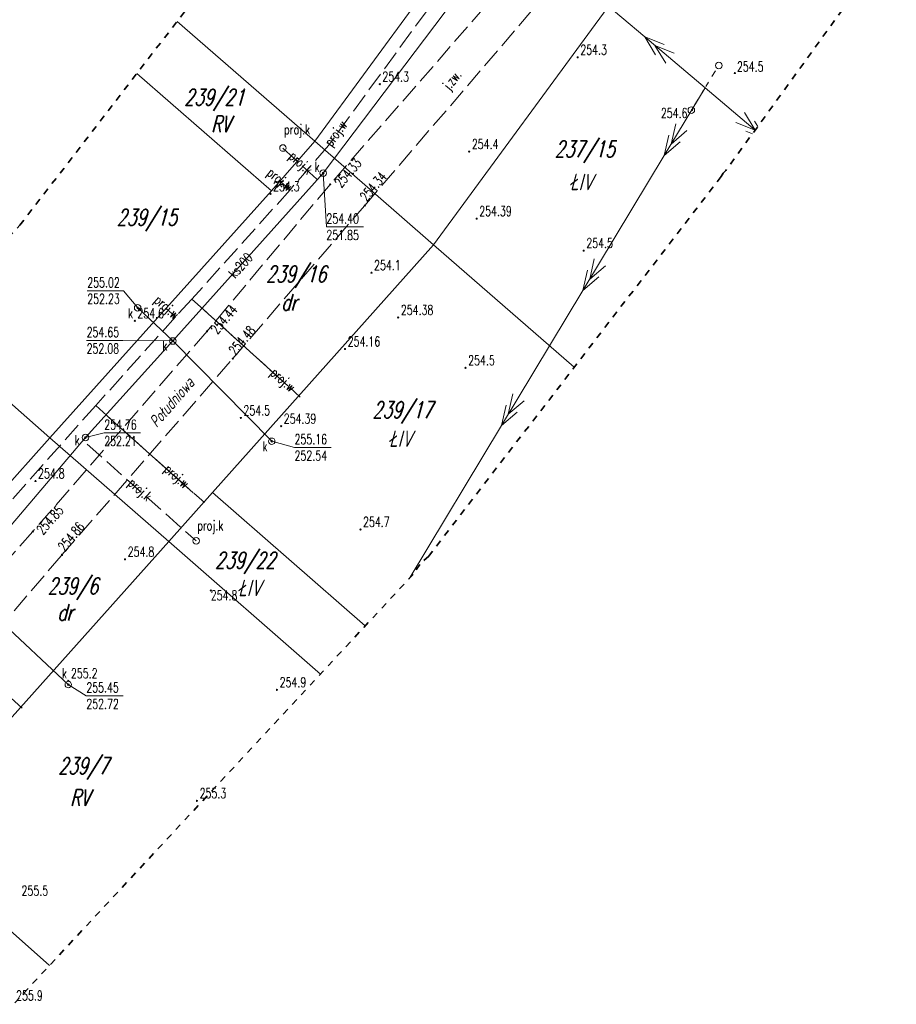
# Model space of a CAD drawing. Header units: metres. Extents: x 7443272 to 7443636, y 5636784 to 5637178.
# Tile 9 of 17: x 7443559 to 7443626, y 5636909 to 5636984. Entities that reach past the tile are written whole.
import ezdxf
from ezdxf.enums import TextEntityAlignment as Align

# ---------------------------------------------------------------- set-up
doc = ezdxf.new("R2010")
doc.units = ezdxf.units.M
doc.header["$MEASUREMENT"] = 0
for name, pattern in [('1', [0]), ('1_OTKJ', [2, 1.5, -0.5]), ('1_SUEP_A', [0]), ('1_SUKP', [0]), ('1_SUPP_P', [2, 1.5, -0.5]), ('1_SUUP_P', [0]), ('2_OTKJ', [2, 1.5, -0.5]), ('2_SUEP_A', [0]), ('2_SUKP', [0]), ('2_SUPP_P', [2, 1.5, -0.5]), ('2_SUUP_P', [0]), ('3', [1, 0.5, -0.5])]:
    doc.linetypes.add(name, pattern=pattern)
doc.layers.get('0').update_dxf_attribs({"color": 250, "linetype": 'CONTINUOUS', "lineweight": 100})
for name, color, linetype, lineweight, true_color in [('EADOD_T_0', 7, 'CONTINUOUS', 18, 0x7d7d7d), ('OTK_E_T_0', 7, 'CONTINUOUS', 0, 0x7d7d7d), ('OTK_L_0', 7, '1_OTKJ', 18, 0x7d7d7d), ('OTR_T_0', 7, 'CONTINUOUS', 18, 0x7d7d7d), ('OTR_T_1', 7, 'CONTINUOUS', 18, 0x7d7d7d), ('P_SUL_L_1', 7, '2_SUUP_P', 35, 0x7d7d7d), ('SUP_T_2', 7, 'CONTINUOUS', 18, 0x7d7d7d)]:
    doc.layers.add(name, color=color, linetype=linetype, lineweight=lineweight, true_color=true_color)
for name, color, linetype, lineweight in [('EUZOU_T_0', 96, 'CONTINUOUS', 25), ('GRANICE_EWID_L_0', 3, '1', 18), ('NUMERY_DZIALEK_T_0', 3, 'CONTINUOUS', 25), ('P_SUK_E_T_6', 34, 'CONTINUOUS', 0), ('P_SUK_T_3', 34, 'CONTINUOUS', 18), ('P_SUKP_E_T_0', 34, 'CONTINUOUS', 0), ('P_SUKP_L_0', 34, '2_SUPP_P', 18), ('P_SUWP_E_T_0', 5, 'CONTINUOUS', 0), ('P_SUWP_L_0', 5, '2_SUPP_P', 18), ('SUEP_L_0', 1, '2_SUEP_A', 18), ('SUK_E_T_4', 34, 'CONTINUOUS', 0), ('SUK_T_3', 34, 'CONTINUOUS', 18), ('SUKP_E_T_0', 34, 'CONTINUOUS', 0), ('SUKP_L_0', 34, '2_SUKP', 18), ('SUKR_T_0', 34, 'CONTINUOUS', 18), ('ZAKRES_L_2', 1, '3', 35)]:
    doc.layers.add(name, color=color, linetype=linetype, lineweight=lineweight)
doc.styles.get("Standard").update_dxf_attribs({"font": 'Simplex.SHX', "width": 0.75})

# ---------------------------------------------------------------- blocks, each defined once
blk = doc.blocks.new('1_SUKS')
at = {"linetype": 'Continuous'}
blk.add_circle((0, 0), 0.25, dxfattribs=at)
blk = doc.blocks.new('1_SUPS')
at = {"linetype": 'Continuous'}
blk.add_circle((0, 0), 0.0625, dxfattribs=at)
blk = doc.blocks.new('1_SUPP')
at = {"linetype": 'Continuous'}
blk.add_circle((0, 0), 0.25, dxfattribs=at)
blk = doc.blocks.new('2_OTRN')
at = {"linetype": 'Continuous'}
blk.add_circle((0, 0), 0.045, dxfattribs=at)
blk = doc.blocks.new('2_OTRS')
at = {"linetype": 'Continuous'}
blk.add_circle((0, 0), 0.045, dxfattribs=at)

msp = doc.modelspace()

# ---------------------------------------------------------------- linework, layer by layer
at = {"layer": 'GRANICE_EWID_L_0', "linetype": '1'}
for p, q in [((7443581.41, 5636974.52), (7443604.96, 5637006.68)), ((7443590.46, 5636966.64), (7443614.82, 5636999.84)), ((7443570.935, 5636983.634), (7443581.41, 5636974.52)), ((7443567.871, 5636979.661), (7443578.12, 5636970.74)), ((7443581.41, 5636974.52), (7443578.12, 5636970.74)), ((7443581.41, 5636974.52), (7443590.46, 5636966.64)), ((7443561.26, 5636951.97), (7443578.12, 5636970.74)), ((7443573.63, 5636947.81), (7443590.46, 5636966.64)), ((7443590.46, 5636966.64), (7443601.161, 5636957.328)), ((7443561.26, 5636951.97), (7443551.708, 5636960.315)), ((7443561.26, 5636951.97), (7443541.2, 5636929.53)), ((7443570.3, 5636944.08), (7443561.26, 5636951.97)), ((7443570.3, 5636944.08), (7443573.63, 5636947.81)), ((7443573.63, 5636947.81), (7443585.257, 5636937.653)), ((7443550.2, 5636921.59), (7443570.3, 5636944.08)), ((7443570.3, 5636944.08), (7443581.852, 5636933.992)), ((7443550.2, 5636921.59), (7443561.24, 5636911.832))]:
    msp.add_line(p, q, dxfattribs=at)
at = {"layer": 'OTK_L_0', "linetype": '2_OTKJ'}
for p, q in [((7443598.305, 5636989.259), (7443582.583, 5636971.241)), ((7443585.221, 5636969.635), (7443600.375, 5636987.301)), ((7443582.583, 5636971.241), (7443573.216, 5636960.068)), ((7443575.175, 5636957.984), (7443585.221, 5636969.635)), ((7443573.216, 5636960.068), (7443559.962, 5636944.831)), ((7443562.18, 5636943.052), (7443575.175, 5636957.984)), ((7443559.962, 5636944.831), (7443545.819, 5636928.886)), ((7443548.098, 5636926.675), (7443562.18, 5636943.052))]:
    msp.add_line(p, q, dxfattribs=at)
at = {"layer": 'P_SUKP_L_0', "linetype": '1_SUPP_P'}
for p, q in [((7443578.995, 5636974.005), (7443581.937, 5636971.301)), ((7443564.099, 5636951.479), (7443572.389, 5636944.125))]:
    msp.add_line(p, q, dxfattribs=at)
at = {"layer": 'P_SUL_L_1', "linetype": '1_SUUP_P'}
for p, q in [((7443573.022, 5636961.653), (7443579.363, 5636955.909)), ((7443565.724, 5636953.541), (7443572.174, 5636947.783))]:
    msp.add_line(p, q, dxfattribs=at)
at = {"layer": 'P_SUWP_L_0', "linetype": '1_SUPP_P'}
for p, q in [((7443592.325, 5636987.703), (7443582.45, 5636974.194)), ((7443582.45, 5636974.194), (7443579.545, 5636970.832)), ((7443578.697, 5636971.535), (7443579.545, 5636970.832)), ((7443579.545, 5636970.832), (7443572.072, 5636962.514)), ((7443572.072, 5636962.514), (7443570.826, 5636961.168)), ((7443572.072, 5636962.514), (7443580.298, 5636955.062)), ((7443570.092, 5636961.819), (7443570.826, 5636961.168)), ((7443570.826, 5636961.168), (7443564.747, 5636954.413)), ((7443564.747, 5636954.413), (7443552.284, 5636940.42)), ((7443564.747, 5636954.413), (7443573.018, 5636947.029)), ((7443550.902, 5636938.929), (7443559.157, 5636931.402))]:
    msp.add_line(p, q, dxfattribs=at)
at = {"layer": 'SUEP_L_0', "linetype": '1_SUEP_A'}
for p, q in [((7443597.36, 5636990.195), (7443606.53, 5636982.455)), ((7443606.53, 5636982.455), (7443611.115, 5636978.585)), ((7443607.999, 5636981.87), (7443606.53, 5636982.455)), ((7443606.53, 5636982.455), (7443607.354, 5636981.105)), ((7443608.763, 5636981.225), (7443607.294, 5636981.81)), ((7443607.294, 5636981.81), (7443608.118, 5636980.46)), ((7443608.016, 5636973.447), (7443611.115, 5636978.585)), ((7443611.115, 5636978.585), (7443614.92, 5636975.36)), ((7443611.115, 5636978.585), (7443614.92, 5636975.36)), ((7443614.108, 5636976.703), (7443614.929, 5636975.352)), ((7443614.108, 5636976.703), (7443614.929, 5636975.352)), ((7443608.879, 5636975.846), (7443608.533, 5636974.303)), ((7443614.929, 5636975.352), (7443613.462, 5636975.941)), ((7443614.929, 5636975.352), (7443613.462, 5636975.941)), ((7443614.871, 5636976.057), (7443615.124, 5636975.641)), ((7443614.871, 5636976.057), (7443615.124, 5636975.641)), ((7443608.363, 5636974.99), (7443608.016, 5636973.447)), ((7443608.533, 5636974.303), (7443609.736, 5636975.33)), ((7443614.726, 5636975.093), (7443614.225, 5636975.294)), ((7443614.726, 5636975.093), (7443614.225, 5636975.294)), ((7443608.016, 5636973.447), (7443609.219, 5636974.473)), ((7443601.819, 5636963.171), (7443608.016, 5636973.447)), ((7443602.682, 5636965.57), (7443602.336, 5636964.027)), ((7443602.336, 5636964.027), (7443603.538, 5636965.054)), ((7443602.166, 5636964.714), (7443601.819, 5636963.171)), ((7443601.819, 5636963.171), (7443603.022, 5636964.197)), ((7443595.622, 5636952.895), (7443601.819, 5636963.171)), ((7443596.485, 5636955.294), (7443596.138, 5636953.752)), ((7443596.138, 5636953.752), (7443597.341, 5636954.778)), ((7443595.968, 5636954.438), (7443595.622, 5636952.895)), ((7443595.622, 5636952.895), (7443596.825, 5636953.921)), ((7443588.591, 5636941.237), (7443595.622, 5636952.895))]:
    msp.add_line(p, q, dxfattribs=at)
at = {"layer": 'SUKP_L_0', "linetype": '1_SUKP'}
for p, q in [((7443582.056, 5636972.095), (7443597.6, 5636992.635)), ((7443570.617, 5636959.325), (7443582.056, 5636972.095)), ((7443570.617, 5636959.325), (7443567.939, 5636961.846)), ((7443563.961, 5636951.979), (7443570.617, 5636959.325)), ((7443578.139, 5636951.695), (7443570.617, 5636959.325)), ((7443554.482, 5636940.814), (7443563.961, 5636951.979)), ((7443562.659, 5636933.186), (7443554.482, 5636940.814))]:
    msp.add_line(p, q, dxfattribs=at)
at = {"layer": 'SUKR_T_0', "linetype": 'Continuous'}
for p, q in [((7443582.056, 5636972.095), (7443582.304, 5636968.011)), ((7443582.304, 5636968.011), (7443585.127, 5636968.011)), ((7443564.103, 5636963.151), (7443566.872, 5636963.151)), ((7443567.939, 5636961.846), (7443566.872, 5636963.151)), ((7443564.053, 5636959.372), (7443566.821, 5636959.372)), ((7443570.617, 5636959.325), (7443566.821, 5636959.372)), ((7443563.961, 5636951.979), (7443565.395, 5636952.338)), ((7443565.395, 5636952.338), (7443568.164, 5636952.338)), ((7443578.139, 5636951.695), (7443579.877, 5636951.229)), ((7443579.877, 5636951.229), (7443582.673, 5636951.229)), ((7443562.659, 5636933.186), (7443564.031, 5636932.341)), ((7443564.031, 5636932.341), (7443566.827, 5636932.341))]:
    msp.add_line(p, q, dxfattribs=at)
at = {"layer": 'SUP_T_2', "linetype": 'Continuous'}
for p, q in [((7443611.637, 5636979.437), (7443611.899, 5636979.864)), ((7443611.18, 5636978.691), (7443611.376, 5636979.011)), ((7443610.788, 5636978.052), (7443610.984, 5636978.372)), ((7443610.331, 5636977.306), (7443610.593, 5636977.733))]:
    msp.add_line(p, q, dxfattribs=at)
at = {"layer": 'ZAKRES_L_2', "linetype": '3'}
for p, q in [((7443558.976, 5636968.129), (7443575.94, 5636990.123)), ((7443625.67, 5636990.168), (7443612.699, 5636972.3)), ((7443612.351, 5636971.835), (7443590.085, 5636942.968)), ((7443612.491, 5636972.093), (7443612.351, 5636971.835)), ((7443612.699, 5636972.3), (7443612.491, 5636972.093)), ((7443541.747, 5636949.606), (7443558.976, 5636968.129)), ((7443590.085, 5636942.968), (7443589.411, 5636942.331)), ((7443589.411, 5636942.331), (7443588.893, 5636941.562)), ((7443588.893, 5636941.562), (7443558.482, 5636908.867))]:
    msp.add_line(p, q, dxfattribs=at)

# ---------------------------------------------------------------- block references
at = {"layer": 'OTR_T_0'}
for p in [(7443582.583, 5636971.241), (7443585.221, 5636969.635), (7443593.733, 5636968.631), (7443587.766, 5636961.112), (7443573.216, 5636960.068), (7443583.719, 5636958.714), (7443575.175, 5636957.984), (7443578.854, 5636952.842), (7443559.962, 5636944.831), (7443562.18, 5636943.052)]:
    msp.add_blockref('2_OTRS', p, dxfattribs=at)
at = {"layer": 'OTR_T_1'}
for p in [(7443601.42, 5636980.9), (7443613.376, 5636979.709), (7443586.36, 5636978.86), (7443610.14, 5636976.9), (7443593.17, 5636973.73), (7443578.04, 5636970.52), (7443601.88, 5636966.2), (7443585.73, 5636964.52), (7443567.72, 5636960.86), (7443592.89, 5636957.28), (7443575.79, 5636953.47), (7443560.16, 5636948.67), (7443584.89, 5636944.99), (7443566.98, 5636942.72), (7443573.505, 5636940.35), (7443562.66, 5636933.47), (7443578.54, 5636932.79), (7443572.45, 5636924.35)]:
    msp.add_blockref('2_OTRN', p, dxfattribs=at)
at = {"layer": 'P_SUK_T_3'}
for p in [(7443578.995, 5636974.005), (7443572.389, 5636944.125)]:
    msp.add_blockref('1_SUKS', p, dxfattribs=at)
at = {"layer": 'SUK_T_3'}
for p in [(7443582.056, 5636972.095), (7443567.939, 5636961.846), (7443570.617, 5636959.325), (7443563.961, 5636951.979), (7443578.139, 5636951.695), (7443562.659, 5636933.186)]:
    msp.add_blockref('1_SUKS', p, dxfattribs=at)
at = {"layer": 'SUKR_T_0'}
for p in [(7443582.056, 5636972.095), (7443567.939, 5636961.846), (7443570.617, 5636959.325), (7443563.961, 5636951.979), (7443578.139, 5636951.695), (7443562.659, 5636933.186)]:
    msp.add_blockref('1_SUPS', p, dxfattribs=at)
at = {"layer": 'SUP_T_2'}
for p in [(7443612.16, 5636980.29), (7443610.07, 5636976.88)]:
    msp.add_blockref('1_SUPP', p, dxfattribs=at)

# ---------------------------------------------------------------- texts
at = {"layer": 'EADOD_T_0', "oblique": 15, "width": 0.7}
msp.add_text('Południowa', height=0.9, rotation=49.1276, dxfattribs=at).set_placement((7443568.722, 5636953.268), align=Align.TOP_LEFT)
at = {"layer": 'EUZOU_T_0', "oblique": 15, "width": 0.7}
for s, p in [('RV', (7443573.53, 5636976.455)), ('ŁIV', (7443600.818, 5636972.046)), ('dr', (7443578.862, 5636962.887)), ('ŁIV', (7443587.048, 5636952.517)), ('ŁIV', (7443575.569, 5636941.164)), ('dr', (7443561.825, 5636939.312)), ('RV', (7443562.809, 5636925.212))]:
    msp.add_text(s, height=1.25, dxfattribs=at).set_placement(p, align=Align.TOP_LEFT)
at = {"layer": 'NUMERY_DZIALEK_T_0', "oblique": 15, "width": 0.7}
for s, p in [('239/21', (7443571.484, 5636978.494)), ('237/15', (7443599.678, 5636974.553)), ('239/15', (7443566.352, 5636969.358)), ('239/16', (7443577.713, 5636965.046)), ('239/17', (7443585.809, 5636954.712)), ('239/22', (7443573.833, 5636943.27))]:
    msp.add_text(s, height=1.25, dxfattribs=at).set_placement(p, align=Align.TOP_LEFT)
for s, p in [('239/6', (7443561.096, 5636940.061)), ('239/7', (7443561.893, 5636926.381))]:
    msp.add_text(s, height=1.25, dxfattribs=at).set_placement(p)
at = {"layer": 'OTK_E_T_0', "width": 0.7}
msp.add_text('j.zw.', height=0.75, rotation=51.03, dxfattribs=at).set_placement((7443591.939, 5636979.12), align=Align.MIDDLE)
at = {"layer": 'OTR_T_0', "width": 0.7}
for s, rotation, p in [('254.33', 49.22612, (7443582.852, 5636971.422)), ('254.44', 49.58369, (7443573.416, 5636960.268)), ('254.85', 48.51701, (7443560.162, 5636945.031))]:
    msp.add_text(s, height=0.75, rotation=rotation, dxfattribs=at).set_placement(p, align=Align.TOP_LEFT)
for s, rotation, p in [('254.34', 49.89157, (7443585.356, 5636969.887)), ('254.48', 50.2309, (7443575.375, 5636958.184)), ('254.86', 50.43755, (7443562.38, 5636943.252))]:
    msp.add_text(s, height=0.75, rotation=rotation, dxfattribs=at).set_placement(p)
for s, p in [('254.39', (7443593.933, 5636968.831)), ('254.38', (7443587.966, 5636961.312)), ('254.16', (7443583.919, 5636958.914)), ('254.39', (7443579.054, 5636953.042))]:
    msp.add_text(s, height=0.75, dxfattribs=at).set_placement(p)
at = {"layer": 'OTR_T_1', "width": 0.7}
for s, p in [('254.3', (7443601.62, 5636981.1)), ('254.5', (7443613.541, 5636979.825)), ('254.3', (7443586.56, 5636979.06)), ('254.4', (7443593.37, 5636973.93)), ('254.3', (7443578.24, 5636970.72)), ('254.5', (7443602.08, 5636966.4)), ('254.1', (7443585.93, 5636964.72)), ('254.6', (7443567.92, 5636961.06)), ('254.5', (7443593.09, 5636957.48)), ('254.5', (7443575.99, 5636953.67)), ('254.8', (7443560.36, 5636948.87)), ('254.7', (7443585.09, 5636945.19)), ('254.8', (7443567.18, 5636942.92)), ('255.2', (7443562.86, 5636933.67)), ('254.9', (7443578.74, 5636932.99)), ('255.3', (7443572.65, 5636924.55)), ('255.5', (7443559.1, 5636917.14)), ('255.9', (7443558.69, 5636909.16))]:
    msp.add_text(s, height=0.75, dxfattribs=at).set_placement(p)
msp.add_text('254.6', height=0.75, dxfattribs=at).set_placement((7443609.779, 5636976.665), align=Align.MIDDLE_RIGHT)
msp.add_text('254.8', height=0.75, dxfattribs=at).set_placement((7443573.505, 5636940.35), align=Align.TOP_LEFT)
at = {"layer": 'P_SUK_E_T_6', "width": 0.7}
for p in [(7443579.083, 5636975.047), (7443572.477, 5636944.917)]:
    msp.add_text('proj.k', height=0.75, dxfattribs=at).set_placement(p)
at = {"layer": 'P_SUKP_E_T_0', "width": 0.7}
for rotation, p in [(317.40687, (7443580.304, 5636972.801)), (318.42804, (7443568.068, 5636947.958))]:
    msp.add_text('proj.k', height=0.75, rotation=rotation, dxfattribs=at).set_placement(p, align=Align.MIDDLE)
at = {"layer": 'P_SUWP_E_T_0', "width": 0.7}
for rotation, p in [(53.83245, (7443583.088, 5636975.067)), (320.33021, (7443578.697, 5636971.535)), (318.42906, (7443570.092, 5636961.819)), (317.82464, (7443578.937, 5636956.295)), (318.24498, (7443570.856, 5636948.959))]:
    msp.add_text('proj.w', height=0.75, rotation=rotation, dxfattribs=at).set_placement(p, align=Align.MIDDLE)
at = {"layer": 'SUK_E_T_4', "width": 0.7}
for p in [(7443581.399, 5636972.204), (7443567.205, 5636961.056), (7443569.821, 5636958.599), (7443563.15, 5636951.409), (7443577.438, 5636950.94), (7443562.172, 5636933.683)]:
    msp.add_text('k', height=0.75, dxfattribs=at).set_placement(p)
at = {"layer": 'SUKP_E_T_0', "width": 0.7}
msp.add_text('ks200', height=0.75, rotation=48.14692, dxfattribs=at).set_placement((7443575.765, 5636965.072), align=Align.MIDDLE)
at = {"layer": 'SUKR_T_0', "width": 0.7}
for s, p in [('254.40', (7443582.304, 5636969.011)), ('251.85', (7443582.304, 5636967.761)), ('255.02', (7443564.103, 5636964.151)), ('252.23', (7443564.103, 5636962.901)), ('254.65', (7443564.053, 5636960.372)), ('252.08', (7443564.053, 5636959.122)), ('254.76', (7443565.395, 5636953.338)), ('252.21', (7443565.395, 5636952.088)), ('255.16', (7443579.877, 5636952.229)), ('252.54', (7443579.877, 5636950.979)), ('255.45', (7443564.031, 5636933.341)), ('252.72', (7443564.031, 5636932.091))]:
    msp.add_text(s, height=0.75, dxfattribs=at).set_placement(p, align=Align.TOP_LEFT)

doc.saveas('drawing.dxf')
